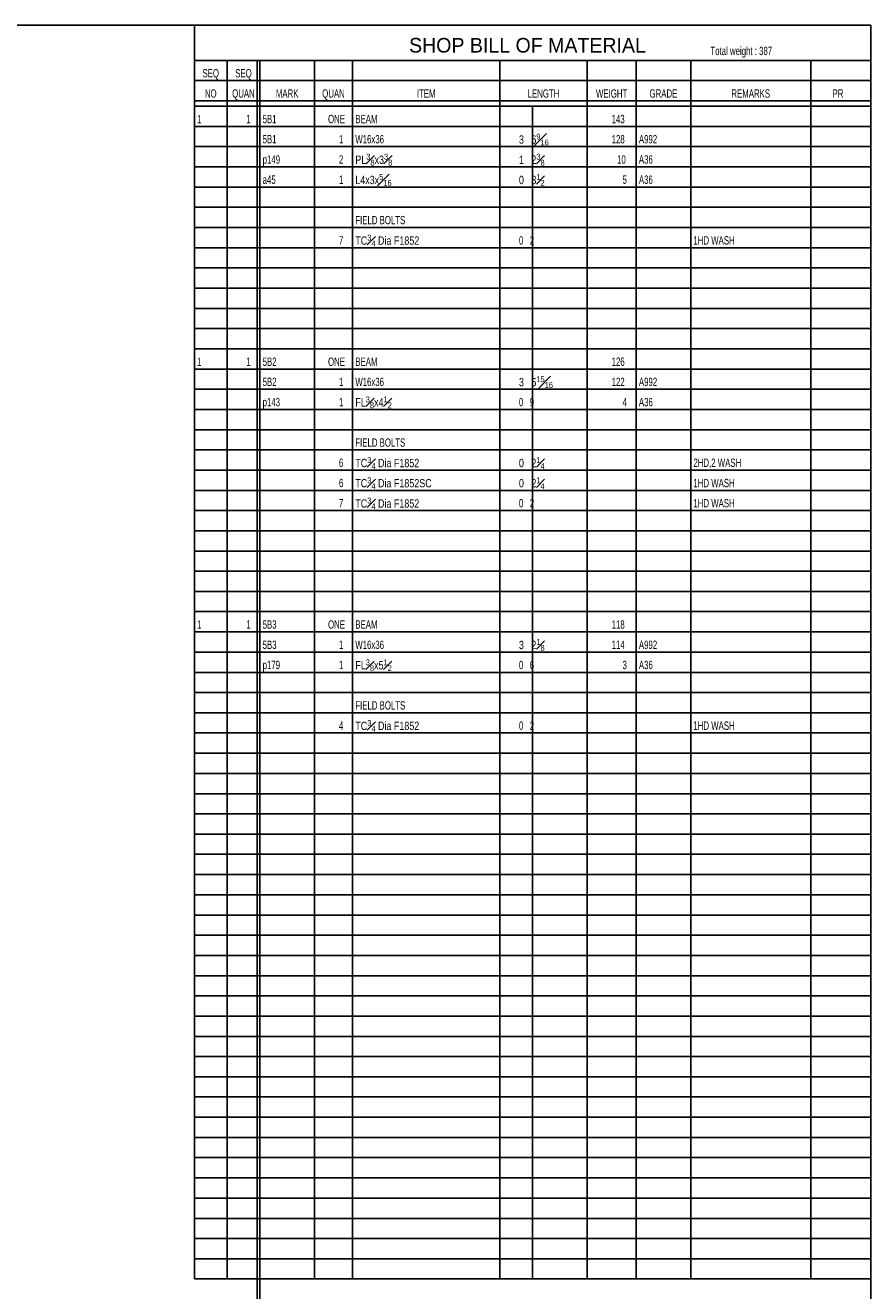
# Model space of a CAD drawing. Header units: inches. Extents: x -17.2 to 17.5, y -11.2 to 11.2.
# Tile 6 of 6: x 7.3 to 17.2, y -3.6 to 11.2. Entities that reach past the tile are written whole.
import ezdxf
from ezdxf.enums import TextEntityAlignment as Align

# ---------------------------------------------------------------- set-up
doc = ezdxf.new("R2010")
doc.units = ezdxf.units.IN
doc.header["$LTSCALE"] = 2.5
doc.header["$MEASUREMENT"] = 0
doc.layers.add('Layer_0', color=7, linetype='Continuous')
doc.styles.add('MTextWidth', font='txt', dxfattribs={"width": 0.8, "height": 0.2})

msp = doc.modelspace()

# ---------------------------------------------------------------- linework, layer by layer
at = {"layer": 'Layer_0', "color": 2, "linetype": 'Continuous'}
for p, q in [((-17.25, 11.25), (17.25, 11.25)), ((17.25, 11.25), (9.311, 11.25)), ((9.311, 11.25), (9.311, -3.475)), ((17.25, 11.25), (17.25, -11.25)), ((17.25, -3.475), (17.25, 11.25)), ((17.25, 10.837), (9.311, 10.837)), ((10.048, 10.837), (10.048, -9.5)), ((10.08, 10.837), (10.08, -9.5)), ((10.08, 10.837), (10.08, -3.475)), ((10.048, 10.6), (17.25, 10.6)), ((9.311, 10.363), (17.25, 10.363)), ((9.311, 10.3), (17.25, 10.3)), ((9.311, -3.475), (17.25, -3.475))]:
    msp.add_line(p, q, dxfattribs=at)
at = {"layer": 'Layer_0', "color": 1, "linetype": 'Continuous'}
for p, q in [((9.695, -3.475), (9.695, 10.837)), ((10.72, -3.475), (10.72, 10.837)), ((11.168, 10.837), (11.168, -3.475)), ((12.897, -3.475), (12.897, 10.837)), ((13.921, 10.837), (13.921, -3.475)), ((14.497, -3.475), (14.497, 10.837)), ((15.137, 10.837), (15.137, -3.475)), ((16.546, -3.475), (16.546, 10.837)), ((9.311, 10.6), (10.048, 10.6)), ((13.281, 10.3), (13.281, -3.475)), ((17.25, 10.062), (9.311, 10.062)), ((9.311, 9.825), (17.25, 9.825)), ((17.25, 9.587), (9.311, 9.587)), ((9.311, 9.35), (17.25, 9.35)), ((17.25, 9.113), (9.311, 9.113)), ((9.311, 8.875), (17.25, 8.875)), ((17.25, 8.637), (9.311, 8.637)), ((9.311, 8.4), (17.25, 8.4)), ((17.25, 8.163), (9.311, 8.163)), ((9.311, 7.925), (17.25, 7.925)), ((17.25, 7.688), (9.311, 7.688)), ((9.311, 7.45), (17.25, 7.45)), ((17.25, 7.213), (9.311, 7.213)), ((9.311, 6.975), (17.25, 6.975)), ((17.25, 6.738), (9.311, 6.738)), ((9.311, 6.5), (17.25, 6.5)), ((17.25, 6.262), (9.311, 6.262)), ((9.311, 6.025), (17.25, 6.025)), ((17.25, 5.787), (9.311, 5.787)), ((9.311, 5.55), (17.25, 5.55)), ((17.25, 5.312), (9.311, 5.312)), ((9.311, 5.075), (17.25, 5.075)), ((17.25, 4.838), (9.311, 4.838)), ((9.311, 4.6), (17.25, 4.6)), ((17.25, 4.363), (9.311, 4.363)), ((9.311, 4.125), (17.25, 4.125)), ((17.25, 3.888), (9.311, 3.888)), ((9.311, 3.65), (17.25, 3.65)), ((17.25, 3.412), (9.311, 3.412)), ((9.311, 3.175), (17.25, 3.175)), ((17.25, 2.938), (9.311, 2.938)), ((9.311, 2.7), (17.25, 2.7)), ((17.25, 2.463), (9.311, 2.463)), ((9.311, 2.225), (17.25, 2.225)), ((17.25, 1.987), (9.311, 1.987)), ((9.311, 1.75), (17.25, 1.75)), ((17.25, 1.513), (9.311, 1.513)), ((9.311, 1.275), (17.25, 1.275)), ((17.25, 1.038), (9.311, 1.038)), ((9.311, 0.8), (17.25, 0.8)), ((17.25, 0.562), (9.311, 0.562)), ((9.311, 0.325), (17.25, 0.325)), ((17.25, 0.087), (9.311, 0.087)), ((9.311, -0.15), (17.25, -0.15)), ((17.25, -0.387), (9.311, -0.387)), ((9.311, -0.625), (17.25, -0.625)), ((17.25, -0.863), (9.311, -0.863)), ((9.311, -1.1), (17.25, -1.1)), ((17.25, -1.337), (9.311, -1.337)), ((9.311, -1.575), (17.25, -1.575)), ((17.25, -1.812), (9.311, -1.812)), ((9.311, -2.05), (17.25, -2.05)), ((17.25, -2.287), (9.311, -2.287)), ((9.311, -2.525), (17.25, -2.525)), ((17.25, -2.763), (9.311, -2.763)), ((9.311, -3), (17.25, -3)), ((17.25, -3.237), (9.311, -3.237))]:
    msp.add_line(p, q, dxfattribs=at)

# ---------------------------------------------------------------- texts
at = {"color": 1, "linetype": 'Continuous', "width": 0.7}
for s, height, p in [('387', 0.0981, (15.94, 10.9)), ('1', 0.0981, (9.343, 10.1)), ('1', 0.0981, (9.92, 10.1)), ('5B1', 0.0981, (10.112, 10.1)), ('ONE', 0.0981, (10.88, 10.1)), ('BEAM', 0.0981, (11.2, 10.1)), ('143', 0.0981, (14.209, 10.1)), ('5B1', 0.0981, (10.112, 9.863)), ('1', 0.0981, (11.008, 9.863)), ('W16x36', 0.0981, (11.2, 9.863)), ('128', 0.0981, (14.209, 9.863)), ('A992', 0.0981, (14.529, 9.863)), ('p149', 0.0981, (10.112, 9.625)), ('2', 0.0981, (11.008, 9.625)), ('10', 0.0981, (14.273, 9.625)), ('A36', 0.0981, (14.529, 9.625)), ('a45', 0.0981, (10.112, 9.388)), ('1', 0.0981, (11.008, 9.388)), ('5', 0.0981, (14.337, 9.388)), ('A36', 0.0981, (14.529, 9.388)), ('FIELD BOLTS', 0.09806, (11.2, 8.913)), ('7', 0.0981, (11.008, 8.675)), ('0   2      ', 0.09806, (13.121, 8.675)), ('1HD WASH', 0.0981, (15.169, 8.675)), ('1', 0.0981, (9.343, 7.25)), ('1', 0.0981, (9.92, 7.25)), ('5B2', 0.0981, (10.112, 7.25)), ('ONE', 0.0981, (10.88, 7.25)), ('BEAM', 0.0981, (11.2, 7.25)), ('126', 0.0981, (14.209, 7.25)), ('5B2', 0.0981, (10.112, 7.013)), ('1', 0.0981, (11.008, 7.013)), ('W16x36', 0.0981, (11.2, 7.013)), ('122', 0.0981, (14.209, 7.013)), ('A992', 0.0981, (14.529, 7.013)), ('p143', 0.0981, (10.112, 6.775)), ('1', 0.0981, (11.008, 6.775)), ('0   9      ', 0.09806, (13.121, 6.775)), ('4', 0.0981, (14.337, 6.775)), ('A36', 0.0981, (14.529, 6.775)), ('FIELD BOLTS', 0.09806, (11.2, 6.3)), ('6', 0.0981, (11.008, 6.063)), ('2HD,2 WASH', 0.0981, (15.169, 6.063)), ('6', 0.0981, (11.008, 5.825)), ('1HD WASH', 0.0981, (15.169, 5.825)), ('7', 0.0981, (11.008, 5.588)), ('0   2      ', 0.09806, (13.121, 5.588)), ('1HD WASH', 0.0981, (15.169, 5.588)), ('1', 0.0981, (9.343, 4.163)), ('1', 0.0981, (9.92, 4.163)), ('5B3', 0.0981, (10.112, 4.163)), ('ONE', 0.0981, (10.88, 4.163)), ('BEAM', 0.0981, (11.2, 4.163)), ('118', 0.0981, (14.209, 4.163)), ('5B3', 0.0981, (10.112, 3.925)), ('1', 0.0981, (11.008, 3.925)), ('W16x36', 0.0981, (11.2, 3.925)), ('114', 0.0981, (14.209, 3.925)), ('A992', 0.0981, (14.529, 3.925)), ('p179', 0.0981, (10.112, 3.688)), ('1', 0.0981, (11.008, 3.688)), ('0   6      ', 0.09806, (13.121, 3.688)), ('3', 0.0981, (14.337, 3.688)), ('A36', 0.0981, (14.529, 3.688)), ('FIELD BOLTS', 0.09806, (11.2, 3.213)), ('4', 0.0981, (11.008, 2.975)), ('0   2      ', 0.09806, (13.121, 2.975)), ('1HD WASH', 0.0981, (15.169, 2.975))]:
    msp.add_text(s, height=height, dxfattribs=at).set_placement(p)
at = {"color": 1, "linetype": 'Continuous', "char_height": 0.09806, "attachment_point": 7, "style": 'MTextWidth'}
for s, insert in [('\\A1;3   6{\\H0.70x;\\S9#16;} ', (13.121, 9.84)), ('\\A1;PL{\\H0.70x;\\S3#8;}x3{\\H0.70x;\\S3#8;}', (11.2, 9.603)), ('\\A1;1   2{\\H0.70x;\\S3#8;}  ', (13.121, 9.603)), ('\\A1;L4x3x{\\H0.70x;\\S5#16;}', (11.2, 9.365)), ('\\A1;0   8{\\H0.70x;\\S1#2;}  ', (13.121, 9.365)), ('\\A1;TC{\\H0.70x;\\S3#4;} Dia F1852', (11.2, 8.653)), ('\\A1;3   5{\\H0.70x;\\S15#16;}', (13.121, 6.99)), ('\\A1;FL{\\H0.70x;\\S3#8;}x4{\\H0.70x;\\S1#2;}', (11.2, 6.753)), ('\\A1;TC{\\H0.70x;\\S3#4;} Dia F1852', (11.2, 6.04)), ('\\A1;TC{\\H0.70x;\\S3#4;} Dia F1852SC', (11.2, 5.803)), ('\\A1;0   2{\\H0.70x;\\S1#4;}  ', (13.121, 6.04)), ('\\A1;TC{\\H0.70x;\\S3#4;} Dia F1852', (11.2, 5.565)), ('\\A1;0   2{\\H0.70x;\\S1#4;}  ', (13.121, 5.803)), ('\\A1;3   2{\\H0.70x;\\S1#8;}  ', (13.121, 3.903)), ('\\A1;FL{\\H0.70x;\\S3#8;}x5{\\H0.70x;\\S1#2;}', (11.2, 3.665)), ('\\A1;TC{\\H0.70x;\\S3#4;} Dia F1852', (11.2, 2.953))]:
    msp.add_mtext(s, dxfattribs=dict(at, insert=insert))
at = {"layer": 'Layer_0', "color": 3, "linetype": 'Continuous'}
msp.add_text('SHOP BILL OF MATERIAL', height=0.1716, dxfattribs=at).set_placement((13.221, 10.93), align=Align.CENTER)
at = {"layer": 'Layer_0', "color": 1, "linetype": 'Continuous', "width": 0.7}
msp.add_text('Total weight : ', height=0.09806, dxfattribs=at).set_placement((15.94, 10.9), align=Align.RIGHT)
at = {"layer": 'Layer_0', "color": 2, "linetype": 'Continuous', "width": 0.7}
for s, p in [('SEQ', (9.503, 10.638)), ('SEQ', (9.887, 10.638)), ('NO', (9.503, 10.4)), ('QUAN', (9.887, 10.4)), ('MARK', (10.4, 10.4)), ('QUAN', (10.944, 10.4)), ('ITEM', (12.032, 10.4)), ('LENGTH', (13.409, 10.4)), ('WEIGHT', (14.209, 10.4)), ('GRADE', (14.817, 10.4)), ('REMARKS', (15.842, 10.4)), ('PR', (16.866, 10.4))]:
    msp.add_text(s, height=0.0981, dxfattribs=at).set_placement(p, align=Align.CENTER)

doc.saveas('drawing.dxf')
